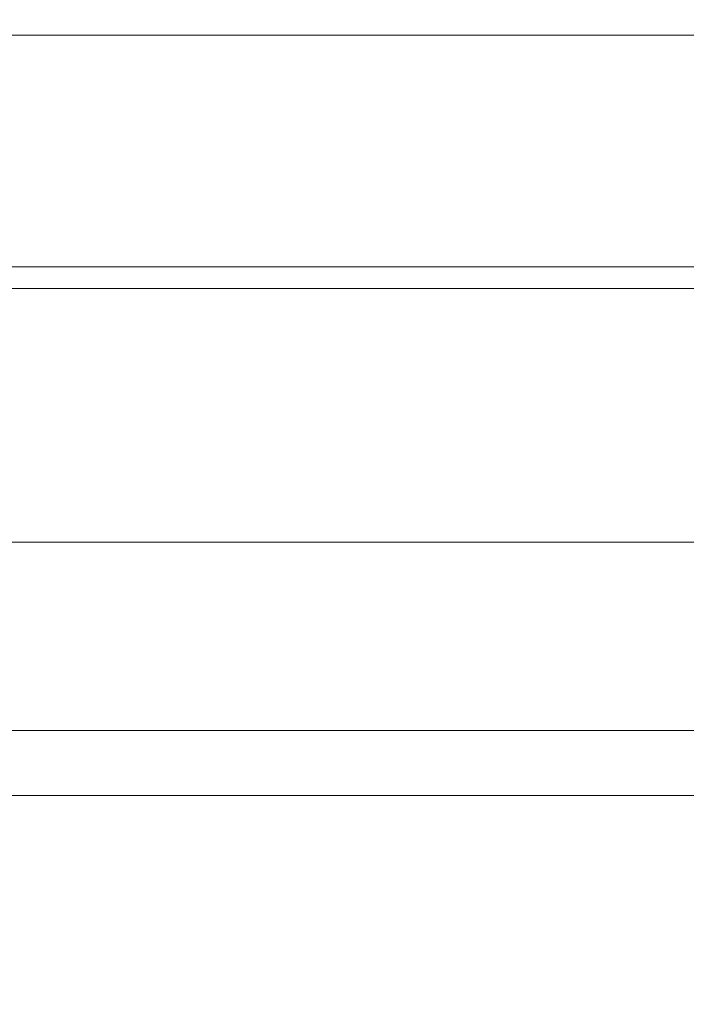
# Model space of a CAD drawing. Header units: centimetres. Extents: x -17.4 to 18.6, y -72.7 to -70.7.
# Tile 91 of 256: x -17.41672 to -17.41453, y -71.21257 to -71.20932. Entities that reach past the tile are written whole.
import ezdxf

# ---------------------------------------------------------------- set-up
doc = ezdxf.new("R2010")
doc.units = ezdxf.units.CM
doc.header["$LTSCALE"] = 2.54
doc.layers.add('Lucido design-1', color=7, linetype='Continuous')

# ---------------------------------------------------------------- blocks, each defined once
blk = doc.blocks.new('Gruppo-7-1')
at = {"color": 178, "linetype": 'Continuous', "lineweight": 9}
for points in [[(18.5810802, -71.2085368, -1972.318559), (-17.4189198, -71.2085368, -1972.318559), (-17.4189198, -71.2093724, -1972.3184978), (18.5810802, -71.2093724, -1972.3184978)], [(18.5810802, -71.2101361, -1972.5370988), (-17.4189198, -71.2101361, -1972.5370988), (-17.4189198, -71.2086079, -1972.5370684), (18.5810802, -71.2086079, -1972.5370684)], [(18.5810802, -71.2093724, -1972.3184978), (-17.4189198, -71.2093724, -1972.3184978), (-17.4189198, -71.2102079, -1972.3184341), (18.5810802, -71.2102079, -1972.3184341)], [(18.5810802, -71.2116644, -1972.5371244), (-17.4189198, -71.2116644, -1972.5371244), (-17.4189198, -71.2101361, -1972.5370988), (18.5810802, -71.2101361, -1972.5370988)], [(18.5810802, -71.2102079, -1972.3184341), (-17.4189198, -71.2102079, -1972.3184341), (-17.4189198, -71.2110431, -1972.318368), (18.5810802, -71.2110431, -1972.318368)], [(18.5810802, -71.2110431, -1972.318368), (-17.4189198, -71.2110431, -1972.318368), (-17.4189198, -71.2118782, -1972.3182994), (18.5810802, -71.2118782, -1972.3182994)], [(18.5810802, -71.2131928, -1972.5371454), (-17.4189198, -71.2131928, -1972.5371454), (-17.4189198, -71.2116644, -1972.5371244), (18.5810802, -71.2116644, -1972.5371244)], [(18.5810802, -71.2118782, -1972.3182994), (-17.4189198, -71.2118782, -1972.3182994), (-17.4189198, -71.212713, -1972.3182283), (18.5810802, -71.212713, -1972.3182283)]]:
    blk.add_3dface(points, dxfattribs=at)
blk = doc.blocks.new('Gruppo-8-1')
at = {"color": 1}
blk.add_blockref('Gruppo-7-1', (0, 0), dxfattribs=at)

msp = doc.modelspace()

# ---------------------------------------------------------------- block references
at = {"layer": 'Lucido design-1', "color": 1, "true_color": 0xff0000}
msp.add_blockref('Gruppo-8-1', (0, 0), dxfattribs=at)

doc.saveas('drawing.dxf')
